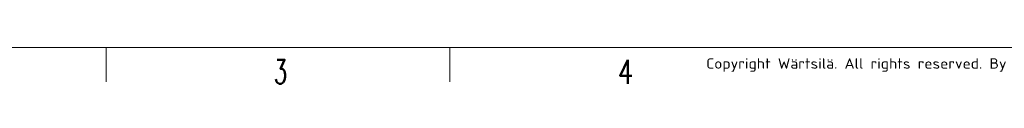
# Model space of a CAD drawing. Header units: inches. Extents: x 0 to 17820, y -10 to 12600.
# Tile 6 of 256: x 2533 to 6828, y -10 to 166. Entities that reach past the tile are written whole.
import ezdxf

# ---------------------------------------------------------------- set-up
doc = ezdxf.new("R2010")
doc.units = ezdxf.units.IN
doc.layers.add('210', color=7, linetype='Continuous', true_color=0xffffff)
doc.styles.add('iso-1', font='isocp.shx')
doc.styles.add('latin_extended', font='simplex.shx')

msp = doc.modelspace()

# ---------------------------------------------------------------- linework, layer by layer
at = {"layer": '210', "color": 7, "linetype": 'Continuous', "lineweight": 18}
for p, q in [((150, 150), (17670, 150)), ((2910, 0), (2910, 150)), ((4410, 0), (4410, 150))]:
    msp.add_line(p, q, dxfattribs=at)

# ---------------------------------------------------------------- texts
at = {"layer": '210', "color": 211, "linetype": 'Continuous', "lineweight": 13, "insert": (5527.476, 44.294), "char_height": 45, "attachment_point": 7, "line_spacing_factor": 0.963855, "style": 'iso-1'}
msp.add_mtext('\\W1.2083;Copyright Wärtsilä. All rights reserved. By taking possession of the drawing the recipient recognizes and honours these rights. Neither the whole nor any part of this drawing may be used in any way for construction, fabrication, marketing or any other', dxfattribs=at)
at = {"layer": '210', "color": 211, "linetype": 'Continuous', "lineweight": 18, "char_height": 105, "attachment_point": 7, "line_spacing_factor": 0.963855, "style": 'latin_extended'}
for s, insert in [('\\W0.6563;3', (3641.496, -8.023)), ('\\W0.7656;4', (5141.496, -8.023))]:
    msp.add_mtext(s, dxfattribs=dict(at, insert=insert))

doc.saveas('drawing.dxf')
